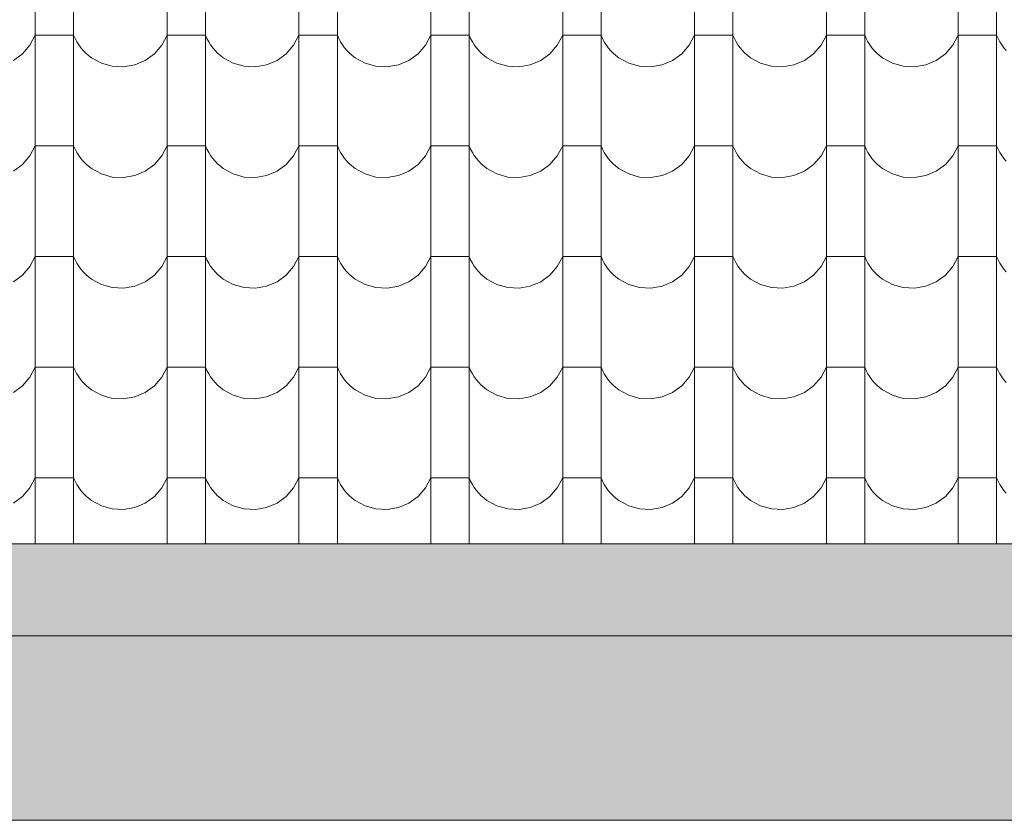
# Model space of a CAD drawing. Header units: millimetres. Extents: x -68772 to 137055, y -73300 to 19650.
# Tile 186 of 212: x 84456 to 86058, y -46900 to -45598. Entities that reach past the tile are written whole.
import ezdxf

# ---------------------------------------------------------------- set-up
doc = ezdxf.new("R2010")
doc.units = ezdxf.units.MM
doc.header["$MEASUREMENT"] = 0
doc.linetypes.add('Przerywana', pattern=[480, 240, -240])
for name, color, linetype, lineweight in [('Nowe_440-K Belki_Nr_pióra__1', 7, 'Continuous', 18), ('Nowe_810-G Ogólne_Nr_pióra__1', 7, 'Continuous', 18), ('Nowe_810-G Ogólne_Nr_pióra__26', 13, 'Continuous', 18)]:
    doc.layers.add(name, color=color, linetype=linetype, lineweight=lineweight)

# ---------------------------------------------------------------- blocks, each defined once
blk = doc.blocks.new('*X50')
at = {"layer": 'Nowe_810-G Ogólne_Nr_pióra__26', "color": 13, "linetype": 'Continuous', "lineweight": 18}
for p, q in [((84481.8, -45552.6), (84481.8, -45732.7)), ((84544.2, -45552.6), (84544.2, -45732.7)), ((84696.3, -45552.6), (84696.3, -45732.7)), ((84758.7, -45552.6), (84758.7, -45732.7)), ((84910.8, -45552.6), (84910.8, -45732.7)), ((84973.2, -45552.6), (84973.2, -45732.7)), ((85125.3, -45552.6), (85125.3, -45732.7)), ((85187.7, -45552.6), (85187.7, -45732.7)), ((85339.8, -45552.6), (85339.8, -45732.7)), ((85402.2, -45552.6), (85402.2, -45732.7)), ((85554.3, -45552.6), (85554.3, -45732.7)), ((85616.7, -45552.6), (85616.7, -45732.7)), ((85768.8, -45552.6), (85768.8, -45732.7)), ((85831.2, -45552.6), (85831.2, -45732.7)), ((85983.3, -45552.6), (85983.3, -45732.7)), ((86045.7, -45552.6), (86045.7, -45732.7)), ((84473.1, -45639.2), (84481.8, -45622.9)), ((84513, -45622.9), (84481.8, -45622.9)), ((84544.2, -45622.9), (84513, -45622.9)), ((84544.2, -45622.9), (84546.6, -45628.3)), ((84546.6, -45628.3), (84549.4, -45633.6)), ((84549.4, -45633.6), (84552.5, -45638.6)), ((84687.6, -45639.2), (84696.3, -45622.9)), ((84727.5, -45622.9), (84696.3, -45622.9)), ((84758.7, -45622.9), (84727.5, -45622.9)), ((84758.7, -45622.9), (84761.1, -45628.3)), ((84761.1, -45628.3), (84763.9, -45633.6)), ((84763.9, -45633.6), (84767, -45638.6)), ((84902.1, -45639.2), (84910.8, -45622.9)), ((84942, -45622.9), (84910.8, -45622.9)), ((84973.2, -45622.9), (84942, -45622.9)), ((84973.2, -45622.9), (84975.6, -45628.3)), ((84975.6, -45628.3), (84978.4, -45633.6)), ((84978.4, -45633.6), (84981.5, -45638.6)), ((85116.6, -45639.2), (85125.3, -45622.9)), ((85156.5, -45622.9), (85125.3, -45622.9)), ((85187.7, -45622.9), (85156.5, -45622.9)), ((85187.7, -45622.9), (85190.1, -45628.3)), ((85190.1, -45628.3), (85192.9, -45633.6)), ((85192.9, -45633.6), (85196, -45638.6)), ((85331.1, -45639.2), (85339.8, -45622.9)), ((85371, -45622.9), (85339.8, -45622.9)), ((85402.2, -45622.9), (85371, -45622.9)), ((85402.2, -45622.9), (85404.6, -45628.3)), ((85404.6, -45628.3), (85407.4, -45633.6)), ((85407.4, -45633.6), (85410.5, -45638.6)), ((85545.6, -45639.2), (85554.3, -45622.9)), ((85585.5, -45622.9), (85554.3, -45622.9)), ((85616.7, -45622.9), (85585.5, -45622.9)), ((85616.7, -45622.9), (85619.1, -45628.3)), ((85619.1, -45628.3), (85621.9, -45633.6)), ((85621.9, -45633.6), (85625, -45638.6)), ((85760.1, -45639.2), (85768.8, -45622.9)), ((85800, -45622.9), (85768.8, -45622.9)), ((85831.2, -45622.9), (85800, -45622.9)), ((85831.2, -45622.9), (85833.6, -45628.3)), ((85833.6, -45628.3), (85836.4, -45633.6)), ((85836.4, -45633.6), (85839.5, -45638.6)), ((85974.6, -45639.2), (85983.3, -45622.9)), ((86014.5, -45622.9), (85983.3, -45622.9)), ((86045.7, -45622.9), (86014.5, -45622.9)), ((86045.7, -45622.9), (86048.1, -45628.3)), ((86048.1, -45628.3), (86050.9, -45633.6)), ((86050.9, -45633.6), (86054, -45638.6)), ((84461, -45653.1), (84473.1, -45639.2)), ((84552.5, -45638.6), (84556, -45643.4)), ((84556, -45643.4), (84559.8, -45647.9)), ((84559.8, -45647.9), (84563.9, -45652.1)), ((84563.9, -45652.1), (84568.4, -45656)), ((84675.5, -45653.1), (84687.6, -45639.2)), ((84767, -45638.6), (84770.5, -45643.4)), ((84770.5, -45643.4), (84774.3, -45647.9)), ((84774.3, -45647.9), (84778.4, -45652.1)), ((84778.4, -45652.1), (84782.9, -45656)), ((84890, -45653.1), (84902.1, -45639.2)), ((84981.5, -45638.6), (84985, -45643.4)), ((84985, -45643.4), (84988.8, -45647.9)), ((84988.8, -45647.9), (84992.9, -45652.1)), ((84992.9, -45652.1), (84997.4, -45656)), ((85104.5, -45653.1), (85116.6, -45639.2)), ((85196, -45638.6), (85199.5, -45643.4)), ((85199.5, -45643.4), (85203.3, -45647.9)), ((85203.3, -45647.9), (85207.4, -45652.1)), ((85207.4, -45652.1), (85211.9, -45656)), ((85319, -45653.1), (85331.1, -45639.2)), ((85410.5, -45638.6), (85414, -45643.4)), ((85414, -45643.4), (85417.8, -45647.9)), ((85417.8, -45647.9), (85421.9, -45652.1)), ((85421.9, -45652.1), (85426.4, -45656)), ((85533.5, -45653.1), (85545.6, -45639.2)), ((85625, -45638.6), (85628.5, -45643.4)), ((85628.5, -45643.4), (85632.3, -45647.9)), ((85632.3, -45647.9), (85636.4, -45652.1)), ((85636.4, -45652.1), (85640.9, -45656)), ((85748, -45653.1), (85760.1, -45639.2)), ((85839.5, -45638.6), (85843, -45643.4)), ((85843, -45643.4), (85846.8, -45647.9)), ((85846.8, -45647.9), (85850.9, -45652.1)), ((85850.9, -45652.1), (85855.4, -45656)), ((85962.5, -45653.1), (85974.6, -45639.2)), ((86054, -45638.6), (86057.5, -45643.4)), ((86057.5, -45643.4), (86061.3, -45647.9)), ((84446.1, -45664), (84461, -45653.1)), ((84568.4, -45656), (84573.1, -45659.6)), ((84573.1, -45659.6), (84589.3, -45668.5)), ((84589.3, -45668.5), (84607, -45673.5)), ((84643.6, -45671.2), (84660.6, -45664)), ((84660.6, -45664), (84675.5, -45653.1)), ((84782.9, -45656), (84787.6, -45659.6)), ((84787.6, -45659.6), (84803.8, -45668.5)), ((84803.8, -45668.5), (84821.5, -45673.5)), ((84858.1, -45671.2), (84875.1, -45664)), ((84875.1, -45664), (84890, -45653.1)), ((84997.4, -45656), (85002.1, -45659.6)), ((85002.1, -45659.6), (85018.3, -45668.5)), ((85018.3, -45668.5), (85036, -45673.5)), ((85072.6, -45671.2), (85089.6, -45664)), ((85089.6, -45664), (85104.5, -45653.1)), ((85211.9, -45656), (85216.6, -45659.6)), ((85216.6, -45659.6), (85232.8, -45668.5)), ((85232.8, -45668.5), (85250.5, -45673.5)), ((85287.1, -45671.2), (85304.1, -45664)), ((85304.1, -45664), (85319, -45653.1)), ((85426.4, -45656), (85431.1, -45659.6)), ((85431.1, -45659.6), (85447.3, -45668.5)), ((85447.3, -45668.5), (85465, -45673.5)), ((85501.6, -45671.2), (85518.6, -45664)), ((85518.6, -45664), (85533.5, -45653.1)), ((85640.9, -45656), (85645.6, -45659.6)), ((85645.6, -45659.6), (85661.8, -45668.5)), ((85661.8, -45668.5), (85679.5, -45673.5)), ((85716.1, -45671.2), (85733.1, -45664)), ((85733.1, -45664), (85748, -45653.1)), ((85855.4, -45656), (85860.1, -45659.6)), ((85860.1, -45659.6), (85876.3, -45668.5)), ((85876.3, -45668.5), (85894, -45673.5)), ((85930.6, -45671.2), (85947.6, -45664)), ((85947.6, -45664), (85962.5, -45653.1)), ((84607, -45673.5), (84625.4, -45674.5)), ((84625.4, -45674.5), (84643.6, -45671.2)), ((84821.5, -45673.5), (84839.9, -45674.5)), ((84839.9, -45674.5), (84858.1, -45671.2)), ((85036, -45673.5), (85054.4, -45674.5)), ((85054.4, -45674.5), (85072.6, -45671.2)), ((85250.5, -45673.5), (85268.9, -45674.5)), ((85268.9, -45674.5), (85287.1, -45671.2)), ((85465, -45673.5), (85483.4, -45674.5)), ((85483.4, -45674.5), (85501.6, -45671.2)), ((85679.5, -45673.5), (85697.9, -45674.5)), ((85697.9, -45674.5), (85716.1, -45671.2)), ((85894, -45673.5), (85912.4, -45674.5)), ((85912.4, -45674.5), (85930.6, -45671.2)), ((84481.8, -45732.7), (84481.8, -45912.7)), ((84544.2, -45732.7), (84544.2, -45912.7)), ((84696.3, -45732.7), (84696.3, -45912.7)), ((84758.7, -45732.7), (84758.7, -45912.7)), ((84910.8, -45732.7), (84910.8, -45912.7)), ((84973.2, -45732.7), (84973.2, -45912.7)), ((85125.3, -45732.7), (85125.3, -45912.7)), ((85187.7, -45732.7), (85187.7, -45912.7)), ((85339.8, -45732.7), (85339.8, -45912.7)), ((85402.2, -45732.7), (85402.2, -45912.7)), ((85554.3, -45732.7), (85554.3, -45912.7)), ((85616.7, -45732.7), (85616.7, -45912.7)), ((85768.8, -45732.7), (85768.8, -45912.7)), ((85831.2, -45732.7), (85831.2, -45912.7)), ((85983.3, -45732.7), (85983.3, -45912.7)), ((86045.7, -45732.7), (86045.7, -45912.7)), ((84473.1, -45819.2), (84481.8, -45802.9)), ((84513, -45802.9), (84481.8, -45802.9)), ((84544.2, -45802.9), (84513, -45802.9)), ((84544.2, -45802.9), (84546.6, -45808.4)), ((84546.6, -45808.4), (84549.4, -45813.6)), ((84687.6, -45819.2), (84696.3, -45802.9)), ((84727.5, -45802.9), (84696.3, -45802.9)), ((84758.7, -45802.9), (84727.5, -45802.9)), ((84758.7, -45802.9), (84761.1, -45808.4)), ((84761.1, -45808.4), (84763.9, -45813.6)), ((84902.1, -45819.2), (84910.8, -45802.9)), ((84942, -45802.9), (84910.8, -45802.9)), ((84973.2, -45802.9), (84942, -45802.9)), ((84973.2, -45802.9), (84975.6, -45808.4)), ((84975.6, -45808.4), (84978.4, -45813.6)), ((85116.6, -45819.2), (85125.3, -45802.9)), ((85156.5, -45802.9), (85125.3, -45802.9)), ((85187.7, -45802.9), (85156.5, -45802.9)), ((85187.7, -45802.9), (85190.1, -45808.4)), ((85190.1, -45808.4), (85192.9, -45813.6)), ((85331.1, -45819.2), (85339.8, -45802.9)), ((85371, -45802.9), (85339.8, -45802.9)), ((85402.2, -45802.9), (85371, -45802.9)), ((85402.2, -45802.9), (85404.6, -45808.4)), ((85404.6, -45808.4), (85407.4, -45813.6)), ((85545.6, -45819.2), (85554.3, -45802.9)), ((85585.5, -45802.9), (85554.3, -45802.9)), ((85616.7, -45802.9), (85585.5, -45802.9)), ((85616.7, -45802.9), (85619.1, -45808.4)), ((85619.1, -45808.4), (85621.9, -45813.6)), ((85760.1, -45819.2), (85768.8, -45802.9)), ((85800, -45802.9), (85768.8, -45802.9)), ((85831.2, -45802.9), (85800, -45802.9)), ((85831.2, -45802.9), (85833.6, -45808.4)), ((85833.6, -45808.4), (85836.4, -45813.6)), ((85974.6, -45819.2), (85983.3, -45802.9)), ((86014.5, -45802.9), (85983.3, -45802.9)), ((86045.7, -45802.9), (86014.5, -45802.9)), ((86045.7, -45802.9), (86048.1, -45808.4)), ((86048.1, -45808.4), (86050.9, -45813.6)), ((84461, -45833.2), (84473.1, -45819.2)), ((84549.4, -45813.6), (84552.5, -45818.6)), ((84552.5, -45818.6), (84556, -45823.4)), ((84556, -45823.4), (84559.8, -45827.9)), ((84559.8, -45827.9), (84563.9, -45832.2)), ((84675.5, -45833.2), (84687.6, -45819.2)), ((84763.9, -45813.6), (84767, -45818.6)), ((84767, -45818.6), (84770.5, -45823.4)), ((84770.5, -45823.4), (84774.3, -45827.9)), ((84774.3, -45827.9), (84778.4, -45832.2)), ((84890, -45833.2), (84902.1, -45819.2)), ((84978.4, -45813.6), (84981.5, -45818.6)), ((84981.5, -45818.6), (84985, -45823.4)), ((84985, -45823.4), (84988.8, -45827.9)), ((84988.8, -45827.9), (84992.9, -45832.2)), ((85104.5, -45833.2), (85116.6, -45819.2)), ((85192.9, -45813.6), (85196, -45818.6)), ((85196, -45818.6), (85199.5, -45823.4)), ((85199.5, -45823.4), (85203.3, -45827.9)), ((85203.3, -45827.9), (85207.4, -45832.2)), ((85319, -45833.2), (85331.1, -45819.2)), ((85407.4, -45813.6), (85410.5, -45818.6)), ((85410.5, -45818.6), (85414, -45823.4)), ((85414, -45823.4), (85417.8, -45827.9)), ((85417.8, -45827.9), (85421.9, -45832.2)), ((85533.5, -45833.2), (85545.6, -45819.2)), ((85621.9, -45813.6), (85625, -45818.6)), ((85625, -45818.6), (85628.5, -45823.4)), ((85628.5, -45823.4), (85632.3, -45827.9)), ((85632.3, -45827.9), (85636.4, -45832.2)), ((85748, -45833.2), (85760.1, -45819.2)), ((85836.4, -45813.6), (85839.5, -45818.6)), ((85839.5, -45818.6), (85843, -45823.4)), ((85843, -45823.4), (85846.8, -45827.9)), ((85846.8, -45827.9), (85850.9, -45832.2)), ((85962.5, -45833.2), (85974.6, -45819.2)), ((86050.9, -45813.6), (86054, -45818.6)), ((86054, -45818.6), (86057.5, -45823.4)), ((86057.5, -45823.4), (86061.3, -45827.9)), ((84446.1, -45844), (84461, -45833.2)), ((84563.9, -45832.2), (84568.4, -45836.1)), ((84568.4, -45836.1), (84573.1, -45839.7)), ((84573.1, -45839.7), (84589.3, -45848.6)), ((84643.6, -45851.3), (84660.6, -45844)), ((84660.6, -45844), (84675.5, -45833.2)), ((84778.4, -45832.2), (84782.9, -45836.1)), ((84782.9, -45836.1), (84787.6, -45839.7)), ((84787.6, -45839.7), (84803.8, -45848.6)), ((84858.1, -45851.3), (84875.1, -45844)), ((84875.1, -45844), (84890, -45833.2)), ((84992.9, -45832.2), (84997.4, -45836.1)), ((84997.4, -45836.1), (85002.1, -45839.7)), ((85002.1, -45839.7), (85018.3, -45848.6)), ((85072.6, -45851.3), (85089.6, -45844)), ((85089.6, -45844), (85104.5, -45833.2)), ((85207.4, -45832.2), (85211.9, -45836.1)), ((85211.9, -45836.1), (85216.6, -45839.7)), ((85216.6, -45839.7), (85232.8, -45848.6)), ((85287.1, -45851.3), (85304.1, -45844)), ((85304.1, -45844), (85319, -45833.2)), ((85421.9, -45832.2), (85426.4, -45836.1)), ((85426.4, -45836.1), (85431.1, -45839.7)), ((85431.1, -45839.7), (85447.3, -45848.6)), ((85501.6, -45851.3), (85518.6, -45844)), ((85518.6, -45844), (85533.5, -45833.2)), ((85636.4, -45832.2), (85640.9, -45836.1)), ((85640.9, -45836.1), (85645.6, -45839.7)), ((85645.6, -45839.7), (85661.8, -45848.6)), ((85716.1, -45851.3), (85733.1, -45844)), ((85733.1, -45844), (85748, -45833.2)), ((85850.9, -45832.2), (85855.4, -45836.1)), ((85855.4, -45836.1), (85860.1, -45839.7)), ((85860.1, -45839.7), (85876.3, -45848.6)), ((85930.6, -45851.3), (85947.6, -45844)), ((85947.6, -45844), (85962.5, -45833.2)), ((84589.3, -45848.6), (84607, -45853.6)), ((84607, -45853.6), (84625.4, -45854.5)), ((84625.4, -45854.5), (84643.6, -45851.3)), ((84803.8, -45848.6), (84821.5, -45853.6)), ((84821.5, -45853.6), (84839.9, -45854.5)), ((84839.9, -45854.5), (84858.1, -45851.3)), ((85018.3, -45848.6), (85036, -45853.6)), ((85036, -45853.6), (85054.4, -45854.5)), ((85054.4, -45854.5), (85072.6, -45851.3)), ((85232.8, -45848.6), (85250.5, -45853.6)), ((85250.5, -45853.6), (85268.9, -45854.5)), ((85268.9, -45854.5), (85287.1, -45851.3)), ((85447.3, -45848.6), (85465, -45853.6)), ((85465, -45853.6), (85483.4, -45854.5)), ((85483.4, -45854.5), (85501.6, -45851.3)), ((85661.8, -45848.6), (85679.5, -45853.6)), ((85679.5, -45853.6), (85697.9, -45854.5)), ((85697.9, -45854.5), (85716.1, -45851.3)), ((85876.3, -45848.6), (85894, -45853.6)), ((85894, -45853.6), (85912.4, -45854.5)), ((85912.4, -45854.5), (85930.6, -45851.3)), ((84481.8, -45912.7), (84481.8, -46092.8)), ((84544.2, -45912.7), (84544.2, -46092.8)), ((84696.3, -45912.7), (84696.3, -46092.8)), ((84758.7, -45912.7), (84758.7, -46092.8)), ((84910.8, -45912.7), (84910.8, -46092.8)), ((84973.2, -45912.7), (84973.2, -46092.8)), ((85125.3, -45912.7), (85125.3, -46092.8)), ((85187.7, -45912.7), (85187.7, -46092.8)), ((85339.8, -45912.7), (85339.8, -46092.8)), ((85402.2, -45912.7), (85402.2, -46092.8)), ((85554.3, -45912.7), (85554.3, -46092.8)), ((85616.7, -45912.7), (85616.7, -46092.8)), ((85768.8, -45912.7), (85768.8, -46092.8)), ((85831.2, -45912.7), (85831.2, -46092.8)), ((85983.3, -45912.7), (85983.3, -46092.8)), ((86045.7, -45912.7), (86045.7, -46092.8)), ((84473.1, -45999.3), (84481.8, -45983)), ((84513, -45983), (84481.8, -45983)), ((84544.2, -45983), (84513, -45983)), ((84544.2, -45983), (84546.6, -45988.4)), ((84546.6, -45988.4), (84549.4, -45993.7)), ((84687.6, -45999.3), (84696.3, -45983)), ((84727.5, -45983), (84696.3, -45983)), ((84758.7, -45983), (84727.5, -45983)), ((84758.7, -45983), (84761.1, -45988.4)), ((84761.1, -45988.4), (84763.9, -45993.7)), ((84902.1, -45999.3), (84910.8, -45983)), ((84942, -45983), (84910.8, -45983)), ((84973.2, -45983), (84942, -45983)), ((84973.2, -45983), (84975.6, -45988.4)), ((84975.6, -45988.4), (84978.4, -45993.7)), ((85116.6, -45999.3), (85125.3, -45983)), ((85156.5, -45983), (85125.3, -45983)), ((85187.7, -45983), (85156.5, -45983)), ((85187.7, -45983), (85190.1, -45988.4)), ((85190.1, -45988.4), (85192.9, -45993.7)), ((85331.1, -45999.3), (85339.8, -45983)), ((85371, -45983), (85339.8, -45983)), ((85402.2, -45983), (85371, -45983)), ((85402.2, -45983), (85404.6, -45988.4)), ((85404.6, -45988.4), (85407.4, -45993.7)), ((85545.6, -45999.3), (85554.3, -45983)), ((85585.5, -45983), (85554.3, -45983)), ((85616.7, -45983), (85585.5, -45983)), ((85616.7, -45983), (85619.1, -45988.4)), ((85619.1, -45988.4), (85621.9, -45993.7)), ((85760.1, -45999.3), (85768.8, -45983)), ((85800, -45983), (85768.8, -45983)), ((85831.2, -45983), (85800, -45983)), ((85831.2, -45983), (85833.6, -45988.4)), ((85833.6, -45988.4), (85836.4, -45993.7)), ((85974.6, -45999.3), (85983.3, -45983)), ((86014.5, -45983), (85983.3, -45983)), ((86045.7, -45983), (86014.5, -45983)), ((86045.7, -45983), (86048.1, -45988.4)), ((86048.1, -45988.4), (86050.9, -45993.7)), ((84461, -46013.2), (84473.1, -45999.3)), ((84549.4, -45993.7), (84552.5, -45998.7)), ((84552.5, -45998.7), (84556, -46003.5)), ((84556, -46003.5), (84559.8, -46008)), ((84675.5, -46013.2), (84687.6, -45999.3)), ((84763.9, -45993.7), (84767, -45998.7)), ((84767, -45998.7), (84770.5, -46003.5)), ((84770.5, -46003.5), (84774.3, -46008)), ((84890, -46013.2), (84902.1, -45999.3)), ((84978.4, -45993.7), (84981.5, -45998.7)), ((84981.5, -45998.7), (84985, -46003.5)), ((84985, -46003.5), (84988.8, -46008)), ((85104.5, -46013.2), (85116.6, -45999.3)), ((85192.9, -45993.7), (85196, -45998.7)), ((85196, -45998.7), (85199.5, -46003.5)), ((85199.5, -46003.5), (85203.3, -46008)), ((85319, -46013.2), (85331.1, -45999.3)), ((85407.4, -45993.7), (85410.5, -45998.7)), ((85410.5, -45998.7), (85414, -46003.5)), ((85414, -46003.5), (85417.8, -46008)), ((85533.5, -46013.2), (85545.6, -45999.3)), ((85621.9, -45993.7), (85625, -45998.7)), ((85625, -45998.7), (85628.5, -46003.5)), ((85628.5, -46003.5), (85632.3, -46008)), ((85748, -46013.2), (85760.1, -45999.3)), ((85836.4, -45993.7), (85839.5, -45998.7)), ((85839.5, -45998.7), (85843, -46003.5)), ((85843, -46003.5), (85846.8, -46008)), ((85962.5, -46013.2), (85974.6, -45999.3)), ((86050.9, -45993.7), (86054, -45998.7)), ((86054, -45998.7), (86057.5, -46003.5)), ((86057.5, -46003.5), (86061.3, -46008)), ((84446.1, -46024.1), (84461, -46013.2)), ((84559.8, -46008), (84563.9, -46012.2)), ((84563.9, -46012.2), (84568.4, -46016.1)), ((84568.4, -46016.1), (84573.1, -46019.7)), ((84573.1, -46019.7), (84589.3, -46028.6)), ((84660.6, -46024.1), (84675.5, -46013.2)), ((84774.3, -46008), (84778.4, -46012.2)), ((84778.4, -46012.2), (84782.9, -46016.1)), ((84782.9, -46016.1), (84787.6, -46019.7)), ((84787.6, -46019.7), (84803.8, -46028.6)), ((84875.1, -46024.1), (84890, -46013.2)), ((84988.8, -46008), (84992.9, -46012.2)), ((84992.9, -46012.2), (84997.4, -46016.1)), ((84997.4, -46016.1), (85002.1, -46019.7)), ((85002.1, -46019.7), (85018.3, -46028.6)), ((85089.6, -46024.1), (85104.5, -46013.2)), ((85203.3, -46008), (85207.4, -46012.2)), ((85207.4, -46012.2), (85211.9, -46016.1)), ((85211.9, -46016.1), (85216.6, -46019.7)), ((85216.6, -46019.7), (85232.8, -46028.6)), ((85304.1, -46024.1), (85319, -46013.2)), ((85417.8, -46008), (85421.9, -46012.2)), ((85421.9, -46012.2), (85426.4, -46016.1)), ((85426.4, -46016.1), (85431.1, -46019.7)), ((85431.1, -46019.7), (85447.3, -46028.6)), ((85518.6, -46024.1), (85533.5, -46013.2)), ((85632.3, -46008), (85636.4, -46012.2)), ((85636.4, -46012.2), (85640.9, -46016.1)), ((85640.9, -46016.1), (85645.6, -46019.7)), ((85645.6, -46019.7), (85661.8, -46028.6)), ((85733.1, -46024.1), (85748, -46013.2)), ((85846.8, -46008), (85850.9, -46012.2)), ((85850.9, -46012.2), (85855.4, -46016.1)), ((85855.4, -46016.1), (85860.1, -46019.7)), ((85860.1, -46019.7), (85876.3, -46028.6)), ((85947.6, -46024.1), (85962.5, -46013.2)), ((84589.3, -46028.6), (84607, -46033.6)), ((84607, -46033.6), (84625.4, -46034.6)), ((84625.4, -46034.6), (84643.6, -46031.3)), ((84643.6, -46031.3), (84660.6, -46024.1)), ((84803.8, -46028.6), (84821.5, -46033.6)), ((84821.5, -46033.6), (84839.9, -46034.6)), ((84839.9, -46034.6), (84858.1, -46031.3)), ((84858.1, -46031.3), (84875.1, -46024.1)), ((85018.3, -46028.6), (85036, -46033.6)), ((85036, -46033.6), (85054.4, -46034.6)), ((85054.4, -46034.6), (85072.6, -46031.3)), ((85072.6, -46031.3), (85089.6, -46024.1)), ((85232.8, -46028.6), (85250.5, -46033.6)), ((85250.5, -46033.6), (85268.9, -46034.6)), ((85268.9, -46034.6), (85287.1, -46031.3)), ((85287.1, -46031.3), (85304.1, -46024.1)), ((85447.3, -46028.6), (85465, -46033.6)), ((85465, -46033.6), (85483.4, -46034.6)), ((85483.4, -46034.6), (85501.6, -46031.3)), ((85501.6, -46031.3), (85518.6, -46024.1)), ((85661.8, -46028.6), (85679.5, -46033.6)), ((85679.5, -46033.6), (85697.9, -46034.6)), ((85697.9, -46034.6), (85716.1, -46031.3)), ((85716.1, -46031.3), (85733.1, -46024.1)), ((85876.3, -46028.6), (85894, -46033.6)), ((85894, -46033.6), (85912.4, -46034.6)), ((85912.4, -46034.6), (85930.6, -46031.3)), ((85930.6, -46031.3), (85947.6, -46024.1)), ((84481.8, -46092.8), (84481.8, -46272.8)), ((84544.2, -46092.8), (84544.2, -46272.8)), ((84696.3, -46092.8), (84696.3, -46272.8)), ((84758.7, -46092.8), (84758.7, -46272.8)), ((84910.8, -46092.8), (84910.8, -46272.8)), ((84973.2, -46092.8), (84973.2, -46272.8)), ((85125.3, -46092.8), (85125.3, -46272.8)), ((85187.7, -46092.8), (85187.7, -46272.8)), ((85339.8, -46092.8), (85339.8, -46272.8)), ((85402.2, -46092.8), (85402.2, -46272.8)), ((85554.3, -46092.8), (85554.3, -46272.8)), ((85616.7, -46092.8), (85616.7, -46272.8)), ((85768.8, -46092.8), (85768.8, -46272.8)), ((85831.2, -46092.8), (85831.2, -46272.8)), ((85983.3, -46092.8), (85983.3, -46272.8)), ((86045.7, -46092.8), (86045.7, -46272.8)), ((84473.1, -46179.3), (84481.8, -46163)), ((84513, -46163), (84481.8, -46163)), ((84544.2, -46163), (84513, -46163)), ((84544.2, -46163), (84546.6, -46168.5)), ((84687.6, -46179.3), (84696.3, -46163)), ((84727.5, -46163), (84696.3, -46163)), ((84758.7, -46163), (84727.5, -46163)), ((84758.7, -46163), (84761.1, -46168.5)), ((84902.1, -46179.3), (84910.8, -46163)), ((84942, -46163), (84910.8, -46163)), ((84973.2, -46163), (84942, -46163)), ((84973.2, -46163), (84975.6, -46168.5)), ((85116.6, -46179.3), (85125.3, -46163)), ((85156.5, -46163), (85125.3, -46163)), ((85187.7, -46163), (85156.5, -46163)), ((85187.7, -46163), (85190.1, -46168.5)), ((85331.1, -46179.3), (85339.8, -46163)), ((85371, -46163), (85339.8, -46163)), ((85402.2, -46163), (85371, -46163)), ((85402.2, -46163), (85404.6, -46168.5)), ((85545.6, -46179.3), (85554.3, -46163)), ((85585.5, -46163), (85554.3, -46163)), ((85616.7, -46163), (85585.5, -46163)), ((85616.7, -46163), (85619.1, -46168.5)), ((85760.1, -46179.3), (85768.8, -46163)), ((85800, -46163), (85768.8, -46163)), ((85831.2, -46163), (85800, -46163)), ((85831.2, -46163), (85833.6, -46168.5)), ((85974.6, -46179.3), (85983.3, -46163)), ((86014.5, -46163), (85983.3, -46163)), ((86045.7, -46163), (86014.5, -46163)), ((86045.7, -46163), (86048.1, -46168.5)), ((84461, -46193.3), (84473.1, -46179.3)), ((84546.6, -46168.5), (84549.4, -46173.7)), ((84549.4, -46173.7), (84552.5, -46178.7)), ((84552.5, -46178.7), (84556, -46183.5)), ((84675.5, -46193.3), (84687.6, -46179.3)), ((84761.1, -46168.5), (84763.9, -46173.7)), ((84763.9, -46173.7), (84767, -46178.7)), ((84767, -46178.7), (84770.5, -46183.5)), ((84890, -46193.3), (84902.1, -46179.3)), ((84975.6, -46168.5), (84978.4, -46173.7)), ((84978.4, -46173.7), (84981.5, -46178.7)), ((84981.5, -46178.7), (84985, -46183.5)), ((85104.5, -46193.3), (85116.6, -46179.3)), ((85190.1, -46168.5), (85192.9, -46173.7)), ((85192.9, -46173.7), (85196, -46178.7)), ((85196, -46178.7), (85199.5, -46183.5)), ((85319, -46193.3), (85331.1, -46179.3)), ((85404.6, -46168.5), (85407.4, -46173.7)), ((85407.4, -46173.7), (85410.5, -46178.7)), ((85410.5, -46178.7), (85414, -46183.5)), ((85533.5, -46193.3), (85545.6, -46179.3)), ((85619.1, -46168.5), (85621.9, -46173.7)), ((85621.9, -46173.7), (85625, -46178.7)), ((85625, -46178.7), (85628.5, -46183.5)), ((85748, -46193.3), (85760.1, -46179.3)), ((85833.6, -46168.5), (85836.4, -46173.7)), ((85836.4, -46173.7), (85839.5, -46178.7)), ((85839.5, -46178.7), (85843, -46183.5)), ((85962.5, -46193.3), (85974.6, -46179.3)), ((86048.1, -46168.5), (86050.9, -46173.7)), ((86050.9, -46173.7), (86054, -46178.7)), ((86054, -46178.7), (86057.5, -46183.5)), ((84446.1, -46204.1), (84461, -46193.3)), ((84556, -46183.5), (84559.8, -46188)), ((84559.8, -46188), (84563.9, -46192.3)), ((84563.9, -46192.3), (84568.4, -46196.2)), ((84568.4, -46196.2), (84573.1, -46199.8)), ((84660.6, -46204.1), (84675.5, -46193.3)), ((84770.5, -46183.5), (84774.3, -46188)), ((84774.3, -46188), (84778.4, -46192.3)), ((84778.4, -46192.3), (84782.9, -46196.2)), ((84782.9, -46196.2), (84787.6, -46199.8)), ((84875.1, -46204.1), (84890, -46193.3)), ((84985, -46183.5), (84988.8, -46188)), ((84988.8, -46188), (84992.9, -46192.3)), ((84992.9, -46192.3), (84997.4, -46196.2)), ((84997.4, -46196.2), (85002.1, -46199.8)), ((85089.6, -46204.1), (85104.5, -46193.3)), ((85199.5, -46183.5), (85203.3, -46188)), ((85203.3, -46188), (85207.4, -46192.3)), ((85207.4, -46192.3), (85211.9, -46196.2)), ((85211.9, -46196.2), (85216.6, -46199.8)), ((85304.1, -46204.1), (85319, -46193.3)), ((85414, -46183.5), (85417.8, -46188)), ((85417.8, -46188), (85421.9, -46192.3)), ((85421.9, -46192.3), (85426.4, -46196.2)), ((85426.4, -46196.2), (85431.1, -46199.8)), ((85518.6, -46204.1), (85533.5, -46193.3)), ((85628.5, -46183.5), (85632.3, -46188)), ((85632.3, -46188), (85636.4, -46192.3)), ((85636.4, -46192.3), (85640.9, -46196.2)), ((85640.9, -46196.2), (85645.6, -46199.8)), ((85733.1, -46204.1), (85748, -46193.3)), ((85843, -46183.5), (85846.8, -46188)), ((85846.8, -46188), (85850.9, -46192.3)), ((85850.9, -46192.3), (85855.4, -46196.2)), ((85855.4, -46196.2), (85860.1, -46199.8)), ((85947.6, -46204.1), (85962.5, -46193.3)), ((86057.5, -46183.5), (86061.3, -46188)), ((84573.1, -46199.8), (84589.3, -46208.7)), ((84589.3, -46208.7), (84607, -46213.7)), ((84607, -46213.7), (84625.4, -46214.6)), ((84625.4, -46214.6), (84643.6, -46211.4)), ((84643.6, -46211.4), (84660.6, -46204.1)), ((84787.6, -46199.8), (84803.8, -46208.7)), ((84803.8, -46208.7), (84821.5, -46213.7)), ((84821.5, -46213.7), (84839.9, -46214.6)), ((84839.9, -46214.6), (84858.1, -46211.4)), ((84858.1, -46211.4), (84875.1, -46204.1)), ((85002.1, -46199.8), (85018.3, -46208.7)), ((85018.3, -46208.7), (85036, -46213.7)), ((85036, -46213.7), (85054.4, -46214.6)), ((85054.4, -46214.6), (85072.6, -46211.4)), ((85072.6, -46211.4), (85089.6, -46204.1)), ((85216.6, -46199.8), (85232.8, -46208.7)), ((85232.8, -46208.7), (85250.5, -46213.7)), ((85250.5, -46213.7), (85268.9, -46214.6)), ((85268.9, -46214.6), (85287.1, -46211.4)), ((85287.1, -46211.4), (85304.1, -46204.1)), ((85431.1, -46199.8), (85447.3, -46208.7)), ((85447.3, -46208.7), (85465, -46213.7)), ((85465, -46213.7), (85483.4, -46214.6)), ((85483.4, -46214.6), (85501.6, -46211.4)), ((85501.6, -46211.4), (85518.6, -46204.1)), ((85645.6, -46199.8), (85661.8, -46208.7)), ((85661.8, -46208.7), (85679.5, -46213.7)), ((85679.5, -46213.7), (85697.9, -46214.6)), ((85697.9, -46214.6), (85716.1, -46211.4)), ((85716.1, -46211.4), (85733.1, -46204.1)), ((85860.1, -46199.8), (85876.3, -46208.7)), ((85876.3, -46208.7), (85894, -46213.7)), ((85894, -46213.7), (85912.4, -46214.6)), ((85912.4, -46214.6), (85930.6, -46211.4)), ((85930.6, -46211.4), (85947.6, -46204.1)), ((84481.8, -46272.8), (84481.8, -46450.2)), ((84544.2, -46272.8), (84544.2, -46450.2)), ((84696.3, -46272.8), (84696.3, -46450.2)), ((84758.7, -46272.8), (84758.7, -46450.2)), ((84910.8, -46272.8), (84910.8, -46450.2)), ((84973.2, -46272.8), (84973.2, -46450.2)), ((85125.3, -46272.8), (85125.3, -46450.2)), ((85187.7, -46272.8), (85187.7, -46450.2)), ((85339.8, -46272.8), (85339.8, -46450.2)), ((85402.2, -46272.8), (85402.2, -46450.2)), ((85554.3, -46272.8), (85554.3, -46450.2)), ((85616.7, -46272.8), (85616.7, -46450.2)), ((85768.8, -46272.8), (85768.8, -46450.2)), ((85831.2, -46272.8), (85831.2, -46450.2)), ((85983.3, -46272.8), (85983.3, -46450.2)), ((86045.7, -46272.8), (86045.7, -46450.2)), ((84473.1, -46359.4), (84481.8, -46343.1)), ((84513, -46343.1), (84481.8, -46343.1)), ((84544.2, -46343.1), (84513, -46343.1)), ((84544.2, -46343.1), (84546.6, -46348.5)), ((84546.6, -46348.5), (84549.4, -46353.8)), ((84549.4, -46353.8), (84552.5, -46358.8)), ((84687.6, -46359.4), (84696.3, -46343.1)), ((84727.5, -46343.1), (84696.3, -46343.1)), ((84758.7, -46343.1), (84727.5, -46343.1)), ((84758.7, -46343.1), (84761.1, -46348.5)), ((84761.1, -46348.5), (84763.9, -46353.8)), ((84763.9, -46353.8), (84767, -46358.8)), ((84902.1, -46359.4), (84910.8, -46343.1)), ((84942, -46343.1), (84910.8, -46343.1)), ((84973.2, -46343.1), (84942, -46343.1)), ((84973.2, -46343.1), (84975.6, -46348.5)), ((84975.6, -46348.5), (84978.4, -46353.8)), ((84978.4, -46353.8), (84981.5, -46358.8)), ((85116.6, -46359.4), (85125.3, -46343.1)), ((85156.5, -46343.1), (85125.3, -46343.1)), ((85187.7, -46343.1), (85156.5, -46343.1)), ((85187.7, -46343.1), (85190.1, -46348.5)), ((85190.1, -46348.5), (85192.9, -46353.8)), ((85192.9, -46353.8), (85196, -46358.8)), ((85331.1, -46359.4), (85339.8, -46343.1)), ((85371, -46343.1), (85339.8, -46343.1)), ((85402.2, -46343.1), (85371, -46343.1)), ((85402.2, -46343.1), (85404.6, -46348.5)), ((85404.6, -46348.5), (85407.4, -46353.8)), ((85407.4, -46353.8), (85410.5, -46358.8)), ((85545.6, -46359.4), (85554.3, -46343.1)), ((85585.5, -46343.1), (85554.3, -46343.1)), ((85616.7, -46343.1), (85585.5, -46343.1)), ((85616.7, -46343.1), (85619.1, -46348.5)), ((85619.1, -46348.5), (85621.9, -46353.8)), ((85621.9, -46353.8), (85625, -46358.8)), ((85760.1, -46359.4), (85768.8, -46343.1)), ((85800, -46343.1), (85768.8, -46343.1)), ((85831.2, -46343.1), (85800, -46343.1)), ((85831.2, -46343.1), (85833.6, -46348.5)), ((85833.6, -46348.5), (85836.4, -46353.8)), ((85836.4, -46353.8), (85839.5, -46358.8)), ((85974.6, -46359.4), (85983.3, -46343.1)), ((86014.5, -46343.1), (85983.3, -46343.1)), ((86045.7, -46343.1), (86014.5, -46343.1)), ((86045.7, -46343.1), (86048.1, -46348.5)), ((86048.1, -46348.5), (86050.9, -46353.8)), ((86050.9, -46353.8), (86054, -46358.8)), ((84446.1, -46384.2), (84461, -46373.3)), ((84461, -46373.3), (84473.1, -46359.4)), ((84552.5, -46358.8), (84556, -46363.6)), ((84556, -46363.6), (84559.8, -46368.1)), ((84559.8, -46368.1), (84563.9, -46372.3)), ((84563.9, -46372.3), (84568.4, -46376.2)), ((84660.6, -46384.2), (84675.5, -46373.3)), ((84675.5, -46373.3), (84687.6, -46359.4)), ((84767, -46358.8), (84770.5, -46363.6)), ((84770.5, -46363.6), (84774.3, -46368.1)), ((84774.3, -46368.1), (84778.4, -46372.3)), ((84778.4, -46372.3), (84782.9, -46376.2)), ((84875.1, -46384.2), (84890, -46373.3)), ((84890, -46373.3), (84902.1, -46359.4)), ((84981.5, -46358.8), (84985, -46363.6)), ((84985, -46363.6), (84988.8, -46368.1)), ((84988.8, -46368.1), (84992.9, -46372.3)), ((84992.9, -46372.3), (84997.4, -46376.2)), ((85089.6, -46384.2), (85104.5, -46373.3)), ((85104.5, -46373.3), (85116.6, -46359.4)), ((85196, -46358.8), (85199.5, -46363.6)), ((85199.5, -46363.6), (85203.3, -46368.1)), ((85203.3, -46368.1), (85207.4, -46372.3)), ((85207.4, -46372.3), (85211.9, -46376.2)), ((85304.1, -46384.2), (85319, -46373.3)), ((85319, -46373.3), (85331.1, -46359.4)), ((85410.5, -46358.8), (85414, -46363.6)), ((85414, -46363.6), (85417.8, -46368.1)), ((85417.8, -46368.1), (85421.9, -46372.3)), ((85421.9, -46372.3), (85426.4, -46376.2)), ((85518.6, -46384.2), (85533.5, -46373.3)), ((85533.5, -46373.3), (85545.6, -46359.4)), ((85625, -46358.8), (85628.5, -46363.6)), ((85628.5, -46363.6), (85632.3, -46368.1)), ((85632.3, -46368.1), (85636.4, -46372.3)), ((85636.4, -46372.3), (85640.9, -46376.2)), ((85733.1, -46384.2), (85748, -46373.3)), ((85748, -46373.3), (85760.1, -46359.4)), ((85839.5, -46358.8), (85843, -46363.6)), ((85843, -46363.6), (85846.8, -46368.1)), ((85846.8, -46368.1), (85850.9, -46372.3)), ((85850.9, -46372.3), (85855.4, -46376.2)), ((85947.6, -46384.2), (85962.5, -46373.3)), ((85962.5, -46373.3), (85974.6, -46359.4)), ((86054, -46358.8), (86057.5, -46363.6)), ((86057.5, -46363.6), (86061.3, -46368.1)), ((84568.4, -46376.2), (84573.1, -46379.8)), ((84573.1, -46379.8), (84589.3, -46388.7)), ((84589.3, -46388.7), (84607, -46393.7)), ((84643.6, -46391.4), (84660.6, -46384.2)), ((84782.9, -46376.2), (84787.6, -46379.8)), ((84787.6, -46379.8), (84803.8, -46388.7)), ((84803.8, -46388.7), (84821.5, -46393.7)), ((84858.1, -46391.4), (84875.1, -46384.2)), ((84997.4, -46376.2), (85002.1, -46379.8)), ((85002.1, -46379.8), (85018.3, -46388.7)), ((85018.3, -46388.7), (85036, -46393.7)), ((85072.6, -46391.4), (85089.6, -46384.2)), ((85211.9, -46376.2), (85216.6, -46379.8)), ((85216.6, -46379.8), (85232.8, -46388.7)), ((85232.8, -46388.7), (85250.5, -46393.7)), ((85287.1, -46391.4), (85304.1, -46384.2)), ((85426.4, -46376.2), (85431.1, -46379.8)), ((85431.1, -46379.8), (85447.3, -46388.7)), ((85447.3, -46388.7), (85465, -46393.7)), ((85501.6, -46391.4), (85518.6, -46384.2)), ((85640.9, -46376.2), (85645.6, -46379.8)), ((85645.6, -46379.8), (85661.8, -46388.7)), ((85661.8, -46388.7), (85679.5, -46393.7)), ((85716.1, -46391.4), (85733.1, -46384.2)), ((85855.4, -46376.2), (85860.1, -46379.8)), ((85860.1, -46379.8), (85876.3, -46388.7)), ((85876.3, -46388.7), (85894, -46393.7)), ((85930.6, -46391.4), (85947.6, -46384.2)), ((84607, -46393.7), (84625.4, -46394.7)), ((84625.4, -46394.7), (84643.6, -46391.4)), ((84821.5, -46393.7), (84839.9, -46394.7)), ((84839.9, -46394.7), (84858.1, -46391.4)), ((85036, -46393.7), (85054.4, -46394.7)), ((85054.4, -46394.7), (85072.6, -46391.4)), ((85250.5, -46393.7), (85268.9, -46394.7)), ((85268.9, -46394.7), (85287.1, -46391.4)), ((85465, -46393.7), (85483.4, -46394.7)), ((85483.4, -46394.7), (85501.6, -46391.4)), ((85679.5, -46393.7), (85697.9, -46394.7)), ((85697.9, -46394.7), (85716.1, -46391.4)), ((85894, -46393.7), (85912.4, -46394.7)), ((85912.4, -46394.7), (85930.6, -46391.4))]:
    blk.add_line(p, q, dxfattribs=at)
blk = doc.blocks.new('Wypełnienie_3', base_point=(0, 2000))
at = {"layer": 'Nowe_810-G Ogólne_Nr_pióra__1', "color": 7, "linetype": 'Przerywana', "lineweight": 18}
blk.add_line((89577.5, -46450.2), (67274, -46450.2), dxfattribs=at)
at = {"layer": 'Nowe_810-G Ogólne_Nr_pióra__26', "color": 13, "linetype": 'Przerywana', "lineweight": 18}
blk.add_blockref('*X50', (0, 0), dxfattribs=at)

msp = doc.modelspace()

# ---------------------------------------------------------------- hatches: boundary and pattern name
at = {"layer": 'Nowe_810-G Ogólne_Nr_pióra__26', "linetype": 'Continuous', "lineweight": 18}
for points in [[(89577.5, -46450.2), (67274, -46450.2), (67274, -46600.2), (89577.5, -46600.2)], [(89584.8, -46900.2), (67274, -46900.2), (67274, -46600.2), (89580, -46600.2)]]:
    msp.add_hatch(color=13, dxfattribs=at).paths.add_polyline_path(points)

# ---------------------------------------------------------------- linework, layer by layer
at = {"layer": 'Nowe_440-K Belki_Nr_pióra__1', "color": 7, "linetype": 'Continuous', "lineweight": 18}
msp.add_line((67274, -46900.2), (89584.8, -46900.2), dxfattribs=at)
at = {"layer": 'Nowe_810-G Ogólne_Nr_pióra__1', "color": 7, "linetype": 'Continuous', "lineweight": 18, "flags": 128}
for points in [[(89577.5, -46450.2), (67274, -46450.2), (67274, -46600.2), (89577.5, -46600.2)], [(89584.8, -46900.2), (67274, -46900.2), (67274, -46600.2), (89580, -46600.2)]]:
    msp.add_lwpolyline(points, close=True, dxfattribs=at)

# ---------------------------------------------------------------- block references
at = {"layer": 'Nowe_810-G Ogólne_Nr_pióra__26', "color": 13, "linetype": 'Przerywana', "lineweight": 18}
msp.add_blockref('Wypełnienie_3', (0, 2000), dxfattribs=at)

doc.saveas('drawing.dxf')
